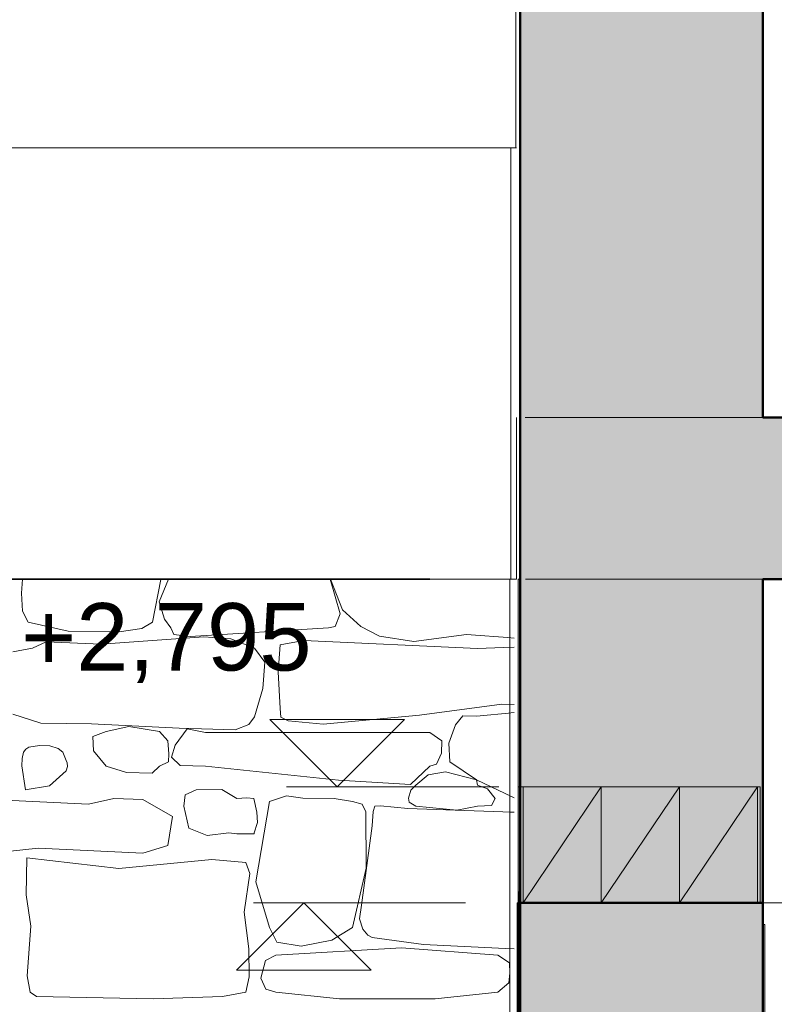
# Model space of a CAD drawing. Header units: millimetres. Extents: x -25516 to 3801, y -6942 to 11332.
# Tile 19 of 33: x -11909 to -10509, y 2392 to 4218. Entities that reach past the tile are written whole.
import ezdxf

# ---------------------------------------------------------------- set-up
doc = ezdxf.new("R2010")
doc.units = ezdxf.units.MM
doc.header["$MEASUREMENT"] = 0
doc.linetypes.add('Wipeout_Contour', pattern=[1000, 0, -1000])
for name, color, linetype in [('POHLED ZÁPADNÍ_1_Bourané_Konstrukce - nosné', 7, 'Continuous'), ('POHLED ZÁPADNÍ_1_Bourané_Kresby a obrázky', 7, 'Continuous'), ('POHLED ZÁPADNÍ_1_Bourané_Kóty - SP', 7, 'Continuous'), ('POHLED ZÁPADNÍ_1_Bourané_Situace - terén', 7, 'Continuous'), ('POHLED ZÁPADNÍ_1_Bourané_Výplně – Řezové', 7, 'Continuous'), ('POHLED ZÁPADNÍ_1_Konstrukce - krov', 7, 'Continuous'), ('POHLED ZÁPADNÍ_1_Konstrukce - nosné', 7, 'Continuous'), ('POHLED ZÁPADNÍ_1_Kóty - SP', 7, 'Continuous'), ('POHLED ZÁPADNÍ_1_Nové_Konstrukce - nosné', 7, 'Continuous'), ('POHLED ZÁPADNÍ_1_Výplně - Povrchové', 7, 'Continuous'), ('POHLED ZÁPADNÍ_1_Výplně – Řezové', 7, 'Continuous')]:
    doc.layers.add(name, color=color, linetype=linetype)
doc.styles.add('GENEROVANÝ_STYL_1', font='txt')

# ---------------------------------------------------------------- blocks, each defined once
blk = doc.blocks.new('*X2', base_point=(-25798.9, -9432.9))
at = {"layer": 'POHLED ZÁPADNÍ_1_Výplně - Povrchové', "color": 253, "linetype": 'Continuous', "lineweight": 13}
for p, q in [((-11904, 3180), (-11905.8, 3154.5)), ((-11663, 3100.7), (-11647.3, 3179.4)), ((-11633.1, 3180), (-11650.7, 3138.2)), ((-11647.3, 3179.4), (-11647.3, 3180)), ((-11314.7, 3116.1), (-11333.5, 3180)), ((-11332.6, 3180), (-11310.6, 3123)), ((-11905.8, 3154.5), (-11904.3, 3120.8)), ((-11650.7, 3138.2), (-11640.9, 3106.1)), ((-11310.6, 3123), (-11276.2, 3092.1)), ((-11904.3, 3120.8), (-11893.4, 3100.7)), ((-11640.9, 3106.1), (-11628.7, 3090.2)), ((-11324.3, 3092.5), (-11314.7, 3116.1)), ((-11893.4, 3100.7), (-11819.7, 3083.5)), ((-11724.7, 3082.7), (-11682.6, 3088.4)), ((-11682.6, 3088.4), (-11663, 3100.7)), ((-11628.7, 3090.2), (-11623.5, 3077.3)), ((-11592.9, 3074), (-11336.6, 3090.2)), ((-11336.6, 3090.2), (-11324.3, 3092.5)), ((-11276.2, 3092.1), (-11241.9, 3074.2)), ((-11819.7, 3083.5), (-11724.7, 3082.7)), ((-11567.5, 3073.3), (-11758.4, 3059.7)), ((-11623.5, 3077.3), (-11592.9, 3074)), ((-11517.4, 3069.3), (-11567.5, 3073.3)), ((-11473.6, 3052.5), (-11517.4, 3069.3)), ((-11241.9, 3074.2), (-11178.1, 3064.7)), ((-11178.1, 3064.7), (-11080.5, 3077.3)), ((-11080.5, 3077.3), (-10991.8, 3071)), ((-11922.1, 3045.5), (-11885.4, 3052.5)), ((-11860.3, 3063.7), (-11885.4, 3052.5)), ((-11758.4, 3059.7), (-11860.3, 3063.7)), ((-11454.7, 3026.2), (-11473.6, 3052.5)), ((-11426, 3058.5), (-11429.9, 3008.6)), ((-11382.3, 3066.6), (-11426, 3058.5)), ((-11059.7, 3051.6), (-11382.3, 3066.6)), ((-10991.8, 3054), (-11059.7, 3051.6)), ((-11458, 2977.4), (-11454.7, 3026.2)), ((-11429.9, 3008.6), (-11426, 2940.3)), ((-11473.6, 2925.1), (-11458, 2977.4)), ((-11426, 2940.3), (-11424.6, 2924)), ((-11167.3, 2928), (-11014.9, 2948.5)), ((-11014.9, 2948.5), (-10991.8, 2947.6)), ((-11922.1, 2929.5), (-11869.9, 2913)), ((-11483.9, 2910.5), (-11473.6, 2925.1)), ((-11424.6, 2924), (-11411.2, 2917.5)), ((-11346.1, 2911.1), (-11167.3, 2928)), ((-11087.3, 2926.7), (-11100.8, 2909.9)), ((-11061.7, 2925.8), (-11087.3, 2926.7)), ((-10991.8, 2932.7), (-11061.7, 2925.8)), ((-11869.9, 2913), (-11776.4, 2912.1)), ((-11776.4, 2912.1), (-11613.5, 2904.1)), ((-11706.9, 2907.2), (-11748.8, 2897.4)), ((-11649.8, 2897.4), (-11706.9, 2907.2)), ((-11613.5, 2904.1), (-11509.3, 2900.9)), ((-11509.3, 2900.9), (-11483.9, 2910.5)), ((-11411.2, 2917.5), (-11346.1, 2911.1)), ((-11100.8, 2909.9), (-11113.1, 2876.1)), ((-11748.8, 2897.4), (-11773.8, 2888.2)), ((-11773.8, 2888.2), (-11772.7, 2861.5)), ((-11634.2, 2880.4), (-11649.8, 2897.4)), ((-11598.7, 2902.9), (-11620.8, 2872.4)), ((-11564.6, 2896.1), (-11598.7, 2902.9)), ((-11148.1, 2896.1), (-11564.6, 2896.1)), ((-11125.9, 2880.1), (-11148.1, 2896.1)), ((-11892.3, 2868.8), (-11898.2, 2865.2)), ((-11872.6, 2871.4), (-11892.3, 2868.8)), ((-11853.3, 2871.2), (-11872.6, 2871.4)), ((-11838.2, 2866), (-11853.3, 2871.2)), ((-11632.4, 2856.3), (-11634.2, 2880.4)), ((-11620.8, 2872.4), (-11627.5, 2849.9)), ((-11126.6, 2857.7), (-11125.9, 2880.1)), ((-11113.1, 2876.1), (-11111.2, 2841.5)), ((-11902.2, 2859.4), (-11904.9, 2847.7)), ((-11898.2, 2865.2), (-11902.2, 2859.4)), ((-11829.2, 2859.4), (-11838.2, 2866)), ((-11822.9, 2844), (-11829.2, 2859.4)), ((-11772.7, 2861.5), (-11748.8, 2833.4)), ((-11633.5, 2841.2), (-11632.4, 2856.3)), ((-11627.5, 2849.9), (-11611.7, 2834.9)), ((-11135.8, 2837.2), (-11126.6, 2857.7)), ((-11904.9, 2847.7), (-11905.2, 2834.1)), ((-11905.2, 2834.1), (-11898.8, 2789.4)), ((-11823.3, 2824.6), (-11820.5, 2832.9)), ((-11821.3, 2839.7), (-11822.9, 2844)), ((-11820.5, 2832.9), (-11821.3, 2839.7)), ((-11748.8, 2833.4), (-11710.9, 2821.6)), ((-11663.4, 2820.4), (-11649.8, 2833.4)), ((-11649.8, 2833.4), (-11633.5, 2841.2)), ((-11611.7, 2834.9), (-11564.6, 2833.4)), ((-11564.6, 2833.4), (-11317.6, 2807.5)), ((-11184.5, 2799.5), (-11148.1, 2833.4)), ((-11148.1, 2833.4), (-11135.8, 2837.2)), ((-11111.2, 2841.5), (-11061.7, 2808)), ((-11853.9, 2796.8), (-11823.3, 2824.6)), ((-11710.9, 2821.6), (-11663.4, 2820.4)), ((-11151.2, 2817.5), (-11174.1, 2798.4)), ((-11119.2, 2822.8), (-11151.2, 2817.5)), ((-11061.7, 2808), (-11119.2, 2822.8)), ((-11899.1, 2789.4), (-11853.9, 2796.8)), ((-11317.6, 2807.5), (-11184.5, 2799.5)), ((-11174.1, 2798.4), (-11183.6, 2789.1)), ((-11061.7, 2808), (-10991.8, 2774.5)), ((-11059.9, 2798.4), (-11061.7, 2808)), ((-11041.5, 2791.4), (-11059.9, 2798.4)), ((-11602.2, 2780.3), (-11604.8, 2759.4)), ((-11582.2, 2789.5), (-11602.2, 2780.3)), ((-11534, 2790.2), (-11582.2, 2789.5)), ((-11506.6, 2773.3), (-11534, 2790.2)), ((-11414.6, 2778.1), (-11445.8, 2768)), ((-11384.2, 2774.3), (-11414.6, 2778.1)), ((-11183.6, 2789.1), (-11187.7, 2773.8)), ((-11026.8, 2773.2), (-11041.5, 2791.4)), ((-11781.5, 2763), (-11958, 2771.6)), ((-11734.8, 2773.7), (-11781.5, 2763)), ((-11680.6, 2771.6), (-11734.8, 2773.7)), ((-11626.1, 2740), (-11680.6, 2771.6)), ((-11604.8, 2759.4), (-11595.5, 2718.6)), ((-11488.1, 2774.9), (-11506.6, 2773.3)), ((-11474.9, 2773.3), (-11488.1, 2774.9)), ((-11469.1, 2748.2), (-11474.9, 2773.3)), ((-11445.8, 2768), (-11471.5, 2619.1)), ((-11325.6, 2773.6), (-11384.2, 2774.3)), ((-11292, 2768), (-11325.6, 2773.6)), ((-11274.1, 2762.7), (-11292, 2768)), ((-11267.3, 2748.9), (-11274.1, 2762.7)), ((-11250.5, 2759.3), (-11253.6, 2749.5)), ((-11239.8, 2759.6), (-11250.5, 2759.3)), ((-11189.4, 2755.1), (-11239.8, 2759.6)), ((-11187.7, 2773.8), (-11186.7, 2766.4)), ((-11186.7, 2766.4), (-11174.1, 2759.4)), ((-11174.1, 2759.4), (-11098.1, 2751.9)), ((-11098.1, 2751.9), (-11059.9, 2759.4)), ((-11059.9, 2759.4), (-11034.2, 2760.3)), ((-11034.2, 2760.3), (-11026.8, 2773.2)), ((-11634.2, 2686.1), (-11626.1, 2740)), ((-11467.9, 2728.6), (-11469.1, 2748.2)), ((-11266.5, 2644.4), (-11267.3, 2748.9)), ((-11253.6, 2749.5), (-11255.1, 2722.5)), ((-10991.8, 2747.9), (-11189.4, 2755.1)), ((-11474.9, 2708), (-11467.9, 2728.6)), ((-11255.1, 2722.5), (-11275.4, 2575.3)), ((-11595.5, 2718.6), (-11561.6, 2704.6)), ((-11561.6, 2704.6), (-11521.6, 2709.9)), ((-11521.6, 2709.9), (-11506.6, 2708)), ((-11506.6, 2708), (-11474.9, 2708)), ((-11680.6, 2672.2), (-11634.2, 2686.1)), ((-11958, 2672.2), (-11874.9, 2681.5)), ((-11874.9, 2681.5), (-11680.6, 2672.2)), ((-11896.3, 2663.3), (-11897.1, 2594.8)), ((-11725.7, 2643.6), (-11896.3, 2663.3)), ((-11552.7, 2660.5), (-11725.7, 2643.6)), ((-11489.8, 2654.5), (-11552.7, 2660.5)), ((-11482.2, 2634), (-11489.8, 2654.5)), ((-11492.8, 2562.5), (-11482.2, 2634)), ((-11292, 2534.4), (-11266.5, 2644.4)), ((-11471.5, 2619.1), (-11445.8, 2534.4)), ((-11897.1, 2594.8), (-11888.5, 2536.4)), ((-11275.4, 2575.3), (-11278.9, 2550.1)), ((-11484.1, 2494.4), (-11492.8, 2562.5)), ((-11278.9, 2550.1), (-11272.4, 2531.1)), ((-11888.5, 2536.4), (-11895.7, 2444.6)), ((-11445.8, 2534.4), (-11432, 2506.8)), ((-11330.3, 2510.7), (-11292, 2534.4)), ((-11272.4, 2531.1), (-11263.4, 2520)), ((-11263.4, 2520), (-11255.1, 2515.9)), ((-11432, 2506.8), (-11386.9, 2499.5)), ((-11386.9, 2499.5), (-11330.3, 2510.7)), ((-11255.1, 2515.9), (-11160.3, 2502.6)), ((-11160.3, 2502.6), (-10991.8, 2494.6)), ((-11483.6, 2442.7), (-11484.1, 2494.4)), ((-11200.8, 2496.5), (-11434, 2482.9)), ((-11022.1, 2482.9), (-11200.8, 2496.5)), ((-11453.1, 2472.7), (-11461.7, 2440.1)), ((-11434, 2482.9), (-11453.1, 2472.7)), ((-11000.7, 2468.6), (-11022.1, 2482.9)), ((-10999.7, 2449.7), (-11000.7, 2468.6)), ((-11001.7, 2431.8), (-10999.7, 2449.7)), ((-11895.7, 2444.6), (-11889.8, 2414.5)), ((-11489.8, 2414.5), (-11483.6, 2442.7)), ((-11461.7, 2440.1), (-11452.9, 2420)), ((-11022.1, 2414.2), (-11001.7, 2431.8)), ((-11889.8, 2414.5), (-11878.3, 2406)), ((-11532.9, 2406.4), (-11489.8, 2414.5)), ((-11452.9, 2420), (-11434, 2414.2)), ((-11434, 2414.2), (-11316, 2401.9)), ((-11138.5, 2402.1), (-11022.1, 2414.2)), ((-11878.3, 2406), (-11661.9, 2401.6)), ((-11661.9, 2401.6), (-11532.9, 2406.4)), ((-11316, 2401.9), (-11138.5, 2402.1))]:
    blk.add_line(p, q, dxfattribs=at)
blk.add_point((-11474.9, 2708), dxfattribs=at)

msp = doc.modelspace()

# ---------------------------------------------------------------- linework, layer by layer
at = {"layer": 'POHLED ZÁPADNÍ_1_Bourané_Konstrukce - nosné', "color": 42, "linetype": 'Continuous', "lineweight": 50, "true_color": 0xe4ad2c}
msp.add_line((-10530.7, 2580), (-10530.7, 530), dxfattribs=at)
at = {"layer": 'POHLED ZÁPADNÍ_1_Bourané_Konstrukce - nosné', "color": 42, "linetype": 'Continuous', "lineweight": 13, "true_color": 0xe4ad2c}
for p, q in [((-10530.7, 2540), (-10526.7, 2540)), ((-10526.7, 2540), (-10526.7, 2465)), ((-10526.7, 2465), (-10526.7, 480))]:
    msp.add_line(p, q, dxfattribs=at)
at = {"layer": 'POHLED ZÁPADNÍ_1_Bourané_Kresby a obrázky', "color": 42, "linetype": 'Continuous', "lineweight": 13, "true_color": 0xe4ad2c}
for p, q in [((-10830.1, 2580), (-10830.1, 2795)), ((-10830.1, 2795), (-10685.1, 2795)), ((-10830.1, 2795), (-10830.1, 2580)), ((-10830.1, 2580), (-10685.1, 2795)), ((-10685.1, 2580), (-10685.1, 2795)), ((-10685.1, 2795), (-10540.1, 2795)), ((-10685.1, 2795), (-10685.1, 2580)), ((-10685.1, 2580), (-10540.1, 2795)), ((-10540.1, 2795), (-10540.1, 2580)), ((-10685.1, 2580), (-10830.1, 2580)), ((-10540.1, 2580), (-10685.1, 2580))]:
    msp.add_line(p, q, dxfattribs=at)
at = {"layer": 'POHLED ZÁPADNÍ_1_Konstrukce - nosné', "color": 251, "linetype": 'Continuous', "lineweight": 13, "true_color": 0x6a6a6a}
msp.add_line((-10970.6, 3180), (-10520.6, 3180), dxfattribs=at)
at = {"layer": 'POHLED ZÁPADNÍ_1_Konstrukce - nosné', "color": 7, "linetype": 'Continuous', "lineweight": 50}
for p, q in [((-6347.9, 3180), (-10530.7, 3180)), ((-10530.7, 3180), (-10530.7, 2580))]:
    msp.add_line(p, q, dxfattribs=at)
at = {"layer": 'POHLED ZÁPADNÍ_1_Kóty - SP', "color": 7, "linetype": 'Continuous', "lineweight": 20}
msp.add_line((-10382.3, 2580), (-10682.3, 2580), dxfattribs=at)

# ---------------------------------------------------------------- wipeouts: each hides what was drawn before it
at = {"color": 254, "linetype": 'Wipeout_Contour', "lineweight": 0, "ltscale": 70154.973045}
msp.add_wipeout([(-10530.7, 6130), (-10530.8, 4330), (-10530.7, 3480), (-10528.4, 3480), (-10528.4, 6166.7), (-10530.7, 6166.7)], dxfattribs=at).dxf.layer = 'POHLED ZÁPADNÍ_1_Výplně - Povrchové'
at = {"color": 254, "linetype": 'Wipeout_Contour', "lineweight": 0, "ltscale": 45915.108016}
msp.add_wipeout([(-10987.7, 3180), (-10980.7, 3180), (-10980.7, 3480), (-10987.7, 3480)], dxfattribs=at).dxf.layer = 'POHLED ZÁPADNÍ_1_Výplně - Povrchové'

# ---------------------------------------------------------------- next in the draw order: linework, layer by layer
at = {"layer": 'POHLED ZÁPADNÍ_1_Konstrukce - nosné', "color": 254, "linetype": 'Continuous', "lineweight": 13}
msp.add_line((-10528.4, 3480), (-10528.4, 6166.7), dxfattribs=at)

# ---------------------------------------------------------------- next in the draw order: wipeouts: each hides what was drawn before it
at = {"color": 254, "linetype": 'Wipeout_Contour', "lineweight": 0, "ltscale": 44894.243624}
msp.add_wipeout([(-10999.7, 3180), (-10999.7, 450), (-10987.5, 450), (-10987.5, 3180)], dxfattribs=at).dxf.layer = 'POHLED ZÁPADNÍ_1_Výplně - Povrchové'

# ---------------------------------------------------------------- next in the draw order: wipeouts: each hides what was drawn before it
at = {"color": 254, "linetype": 'Wipeout_Contour', "lineweight": 0, "ltscale": 57948.591199}
msp.add_wipeout([(-10530.7, 6166.7), (-10528.4, 6166.7), (-10528.4, 3480), (-771.5, 3480), (-771.5, 6480), (-10530.7, 6480)], dxfattribs=at).dxf.layer = 'POHLED ZÁPADNÍ_1_Výplně - Povrchové'
at = {"color": 254, "linetype": 'Wipeout_Contour', "lineweight": 0, "ltscale": 299864.801757}
msp.add_wipeout([(-10999.7, 3180), (-20988.7, 3180), (-20988.7, 3073.5), (-20901.5, 3069.7), (-20903.6, 3019.4), (-20671.3, 3019.4), (-20684.7, 2969.4), (-20721.2, 2932.8), (-20771.1, 2919.4), (-20908, 2919.4), (-20910.2, 2870), (-20978.6, 2870), (-20978.6, 433.7), (-12634.7, 441.7), (-12006.7, 450), (-10999.7, 450)], dxfattribs=at).dxf.layer = 'POHLED ZÁPADNÍ_1_Výplně - Povrchové'
at = {"color": 254, "linetype": 'Wipeout_Contour', "lineweight": 0, "ltscale": 89392.385066}
msp.add_wipeout([(-10981.3, 450), (-10980.7, 450), (-10980.7, 530), (-10981.2, 530), (-10981.2, 2580), (-10980.7, 2580), (-10980.7, 3180), (-10981.3, 3180)], dxfattribs=at).dxf.layer = 'POHLED ZÁPADNÍ_1_Výplně - Povrchové'

# ---------------------------------------------------------------- next in the draw order: linework, layer by layer
at = {"layer": 'POHLED ZÁPADNÍ_1_Bourané_Konstrukce - nosné', "color": 42, "linetype": 'Continuous', "lineweight": 20, "true_color": 0xe4ad2c}
msp.add_line((-10983.8, 2600), (-10981.6, 2600), dxfattribs=at)
at = {"layer": 'POHLED ZÁPADNÍ_1_Bourané_Kresby a obrázky', "color": 42, "linetype": 'Continuous', "lineweight": 13, "true_color": 0xe4ad2c}
for p, q in [((-10975.1, 2580), (-10975.1, 2795)), ((-10975.1, 2795), (-10830.1, 2795)), ((-10975.1, 2580), (-10830.1, 2795)), ((-10830.1, 2580), (-10975.1, 2580))]:
    msp.add_line(p, q, dxfattribs=at)
at = {"layer": 'POHLED ZÁPADNÍ_1_Bourané_Kóty - SP', "color": 42, "linetype": 'Continuous', "lineweight": 13, "true_color": 0xe4ad2c}
for p, q in [((-11320.5, 2795), (-11445.5, 2920)), ((-11445.5, 2920), (-11195.5, 2920)), ((-11195.5, 2920), (-11320.5, 2795)), ((-11320.5, 2795), (-11414.2, 2795)), ((-11320.5, 2795), (-11020.5, 2795)), ((-11382, 2580), (-11507, 2455)), ((-11382, 2580), (-11475.8, 2580)), ((-11382, 2580), (-11082, 2580)), ((-11257, 2455), (-11382, 2580)), ((-11507, 2455), (-11257, 2455))]:
    msp.add_line(p, q, dxfattribs=at)
at = {"layer": 'POHLED ZÁPADNÍ_1_Konstrukce - nosné', "color": 7, "linetype": 'Continuous', "lineweight": 50}
msp.add_line((-10530.7, 4330), (-10530.7, 3480), dxfattribs=at)
at = {"layer": 'POHLED ZÁPADNÍ_1_Konstrukce - nosné', "color": 251, "linetype": 'Continuous', "lineweight": 13, "true_color": 0x6a6a6a}
msp.add_line((-10971.2, 3480), (-10520.8, 3480), dxfattribs=at)
at = {"layer": 'POHLED ZÁPADNÍ_1_Konstrukce - nosné', "color": 7, "linetype": 'Continuous', "lineweight": 50, "flags": 128}
msp.add_lwpolyline([(-771.5, 3480), (-2556, 3480), (-10530.7, 3480)], dxfattribs=at)

# ---------------------------------------------------------------- next in the draw order: texts
at = {"layer": 'POHLED ZÁPADNÍ_1_Kóty - SP', "color": 42, "linetype": 'Continuous', "lineweight": 13, "true_color": 0xe4ad2c, "insert": (-11906.6, 2987.5), "char_height": 125, "width": 528.001, "attachment_point": 7, "style": 'GENEROVANÝ_STYL_1'}
msp.add_mtext('\\A1;{\\pql;\\fArial|b0|i0|c0|p38;+2,795}', dxfattribs=at)

# ---------------------------------------------------------------- next in the draw order: wipeouts: each hides what was drawn before it
at = {"color": 254, "linetype": 'Wipeout_Contour', "lineweight": 0, "ltscale": 57795.141092}
msp.add_wipeout([(-10987.7, 3980), (-10997.8, 3980), (-10997.8, 3180), (-10987.7, 3180), (-10987.7, 3480)], dxfattribs=at).dxf.layer = 'POHLED ZÁPADNÍ_1_Výplně - Povrchové'
at = {"color": 254, "linetype": 'Wipeout_Contour', "lineweight": 0, "ltscale": 44894.320718}
msp.add_wipeout([(-10986.2, 2580), (-10986.2, 1980), (-10985.1, 1980), (-10985.1, 2580)], dxfattribs=at).dxf.layer = 'POHLED ZÁPADNÍ_1_Výplně - Povrchové'

# ---------------------------------------------------------------- next in the draw order: hatches: boundary and pattern name
at = {"layer": 'POHLED ZÁPADNÍ_1_Bourané_Situace - terén', "linetype": 'Continuous', "lineweight": 0, "true_color": 0x3f3f3f}
msp.add_hatch(color=250, dxfattribs=at).paths.add_polyline_path([(-10535.1, 2580), (-10535.1, 2795), (-10984.2, 2795), (-10984.2, 2580)])
at = {"layer": 'POHLED ZÁPADNÍ_1_Bourané_Výplně – Řezové', "linetype": 'Continuous', "lineweight": 0, "true_color": 0xd8d8cb}
msp.add_hatch(color=254, dxfattribs=at).paths.add_polyline_path([(-10980.7, 2580), (-10980.7, 530), (-10530.7, 530), (-10530.7, 2580)])
at = {"layer": 'POHLED ZÁPADNÍ_1_Výplně – Řezové', "linetype": 'Continuous', "lineweight": 13}
for points in [[(-10980.7, 3480), (-10530.7, 3480), (-10530.7, 4330), (-10880.7, 4330), (-10980.7, 4330)], [(-10980.7, 3180), (-2556, 3180), (-2556, 3480), (-10980.7, 3480)], [(-10530.7, 3180), (-10980.7, 3180), (-10980.7, 2580), (-10530.7, 2580)]]:
    msp.add_hatch(color=254, dxfattribs=at).paths.add_polyline_path(points)

# ---------------------------------------------------------------- next in the draw order: linework, layer by layer
at = {"layer": 'POHLED ZÁPADNÍ_1_Bourané_Konstrukce - nosné', "color": 42, "linetype": 'Continuous', "lineweight": 20, "true_color": 0xe4ad2c}
for p, q in [((-10984.2, 3180), (-10981.3, 3180)), ((-10984.2, 3180), (-10984.2, 450)), ((-10983.8, 480), (-10983.8, 2600)), ((-10981.6, 2600), (-10981.6, 480))]:
    msp.add_line(p, q, dxfattribs=at)
at = {"layer": 'POHLED ZÁPADNÍ_1_Bourané_Konstrukce - nosné', "color": 251, "linetype": 'Continuous', "lineweight": 20, "true_color": 0x6a6a6a}
for p, q in [((-10986.2, 2580), (-10985.1, 2580)), ((-10986.2, 1980), (-10986.2, 2580))]:
    msp.add_line(p, q, dxfattribs=at)
at = {"layer": 'POHLED ZÁPADNÍ_1_Bourané_Konstrukce - nosné', "color": 42, "linetype": 'Continuous', "lineweight": 50, "true_color": 0xe4ad2c}
for p, q in [((-10980.7, 2580), (-10980.7, 530)), ((-10530.7, 2580), (-10980.7, 2580))]:
    msp.add_line(p, q, dxfattribs=at)
at = {"layer": 'POHLED ZÁPADNÍ_1_Bourané_Situace - terén', "color": 42, "linetype": 'Continuous', "lineweight": 13, "true_color": 0xe4ad2c, "flags": 128}
msp.add_lwpolyline([(-10535.1, 2580), (-10984.2, 2580), (-10984.2, 2795), (-10535.1, 2795)], close=True, dxfattribs=at)
at = {"layer": 'POHLED ZÁPADNÍ_1_Konstrukce - krov', "color": 8, "linetype": 'Continuous', "lineweight": 13}
msp.add_line((-10982, 2586.3), (-10982, 380), dxfattribs=at)
at = {"layer": 'POHLED ZÁPADNÍ_1_Konstrukce - nosné', "color": 251, "linetype": 'Continuous', "lineweight": 20, "true_color": 0x6a6a6a}
for p, q in [((-10988.5, 6480), (-10988.5, 3980)), ((-10987.7, 3180), (-10987.7, 3480)), ((-10980.7, 3480), (-10980.7, 3480)), ((-10987.7, 3180), (-10987.5, 3180)), ((-10984.2, 3180), (-10981.2, 3180)), ((-10981.3, 3180), (-10981.3, 2580)), ((-10981.2, 3180), (-10980.7, 3180))]:
    msp.add_line(p, q, dxfattribs=at)
at = {"layer": 'POHLED ZÁPADNÍ_1_Konstrukce - nosné', "color": 7, "linetype": 'Continuous', "lineweight": 50}
for p, q in [((-10980.7, 4330), (-10980.7, 3480)), ((-10980.7, 3480), (-10980.7, 3180)), ((-10980.7, 3480), (-10980.7, 3480)), ((-10980.7, 3180), (-10980.7, 2580)), ((-10980.7, 3180), (-10980.7, 3180))]:
    msp.add_line(p, q, dxfattribs=at)
at = {"layer": 'POHLED ZÁPADNÍ_1_Nové_Konstrukce - nosné', "color": 42, "linetype": 'Continuous', "lineweight": 20, "true_color": 0xe4ad2c}
for p, q in [((-10985.1, 2580), (-10985.1, 1980)), ((-10980.7, 2580), (-10981.2, 2580)), ((-10981.2, 530), (-10981.2, 2580))]:
    msp.add_line(p, q, dxfattribs=at)

# ---------------------------------------------------------------- next in the draw order: wipeouts: each hides what was drawn before it
at = {"color": 254, "linetype": 'Wipeout_Contour', "lineweight": 0, "ltscale": 119818.770606}
msp.add_wipeout([(-24100.8, 3210.5), (-24099.9, 3210.5), (-23406.9, 3180), (-10997.8, 3180), (-10997.8, 3980), (-24100.8, 3980)], dxfattribs=at).dxf.layer = 'POHLED ZÁPADNÍ_1_Výplně - Povrchové'

# ---------------------------------------------------------------- next in the draw order: linework, layer by layer
at = {"layer": 'POHLED ZÁPADNÍ_1_Konstrukce - krov', "color": 7, "linetype": 'Continuous', "lineweight": 35}
msp.add_line((-20975.4, 3180), (-11148.4, 3180), dxfattribs=at)
at = {"layer": 'POHLED ZÁPADNÍ_1_Konstrukce - nosné', "color": 251, "linetype": 'Continuous', "lineweight": 20, "true_color": 0x6a6a6a}
for p, q in [((-10997.8, 3980), (-24100.8, 3980)), ((-10997.8, 3980), (-10987.7, 3980)), ((-10997.8, 3180), (-10997.8, 3980)), ((-10999.7, 3180), (-20988.7, 3180)), ((-10999.7, 3180), (-10987.5, 3180)), ((-10999.7, 450), (-10999.7, 3180))]:
    msp.add_line(p, q, dxfattribs=at)

# ---------------------------------------------------------------- next in the draw order: block references
at = {"layer": 'POHLED ZÁPADNÍ_1_Konstrukce - krov', "color": 9, "linetype": 'Continuous', "lineweight": 13}
msp.add_blockref('*X2', (-25798.9, -9432.9), dxfattribs=at)

doc.saveas('drawing.dxf')
